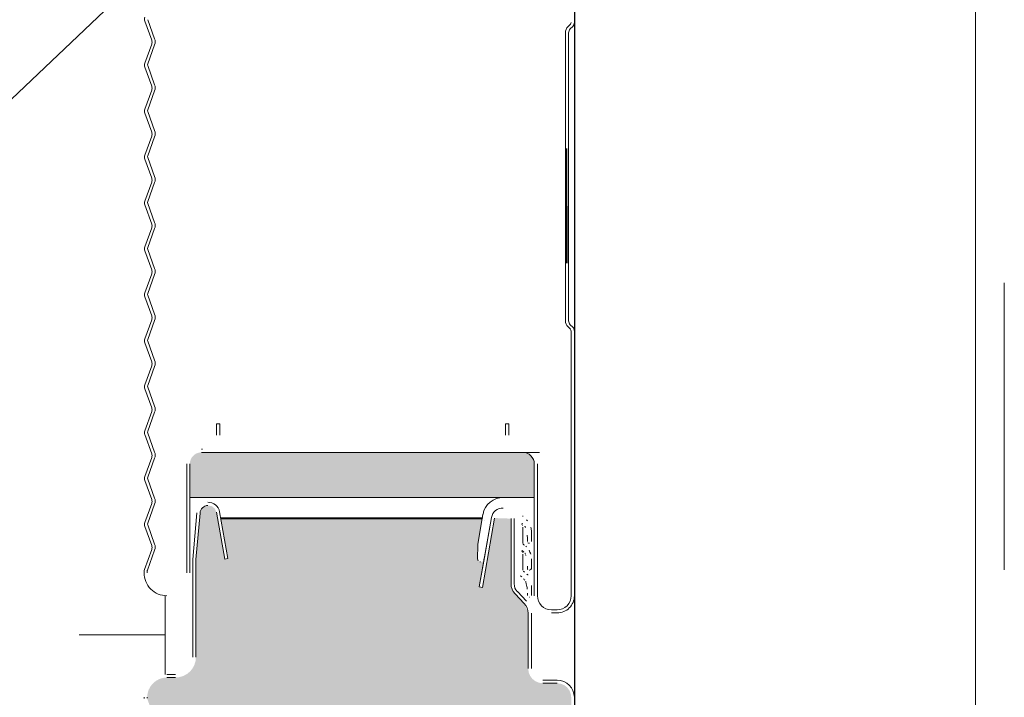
# Model space of a CAD drawing. Header units: metres. Extents: x 1316.5 to 1415.3, y -94.1 to -52.
# Tile 7 of 256: x 1317.998 to 1318.342, y -55.947 to -55.711. Entities that reach past the tile are written whole.
import ezdxf

# ---------------------------------------------------------------- set-up
doc = ezdxf.new("R2010")
doc.units = ezdxf.units.M
doc.header["$PDMODE"] = 65
doc.linetypes.add('AUSGEZOGEN', pattern=[0])
doc.linetypes.add('VERDECKT2_S2', pattern=[0.03, 0.02, -0.01])
for name, color, linetype, lineweight in [('XR$7$Dach', 3, 'AUSGEZOGEN', 18), ('XR$7$Dichtband', 251, 'AUSGEZOGEN', 13), ('XR$7$FischerTHERM', 61, 'AUSGEZOGEN', 13), ('XR$7$L025', 4, 'AUSGEZOGEN', 13), ('XR$7$L035', 4, 'AUSGEZOGEN', 13), ('XR$7$Maßlinie 1_50', 7, 'AUSGEZOGEN', 25), ('XR$7$Möblierung', 4, 'AUSGEZOGEN', 13), ('XR$7$Wand', 1, 'AUSGEZOGEN', 50)]:
    doc.layers.add(name, color=color, linetype=linetype, lineweight=lineweight)
doc.styles.add('ARIAL', font='arial.ttf')
doc.dimstyles.new('DIMSTYLE_27', dxfattribs={"dimtxt": 0.04, "dimasz": 0.03, "dimexe": 0, "dimexo": 1e-06, "dimgap": 0.02, "dimtad": 2, "dimrnd": 0.005, "dimzin": 4, "dimdsep": 46, "dimtxsty": 'ARIAL', "dimblk1": 'ALL_ML_KREIS', "dimblk2": 'ALL_ML_KREIS', "dimsah": 1, "dimcen": 0, "dimse1": 1, "dimse2": 1, "dimclrd": 7, "dimclre": 7, "dimclrt": 7, "dimadec": 0, "dimazin": 0, "dimtfac": 1, "dimtdec": 0, "dimtix": 1, "dimtmove": 2, "dimatfit": 3, "dimfxl": 0, "dimtzin": 0, "dimlwd": 0, "dimlwe": 25, "dimarcsym": 0})

# ---------------------------------------------------------------- blocks, each defined once
blk = doc.blocks.new('ALL_ML_KREIS')
at = {"color": 0, "linetype": 'ByBlock', "lineweight": -2}
for p, q in [((0, -0.5), (0, 0.5)), ((-1, 0), (0.5, 0))]:
    blk.add_line(p, q, dxfattribs=at)
blk.add_circle((0, 0), 0.15, dxfattribs=at)
blk = doc.blocks.new('*D583')
at = {"layer": 'DEFPOINTS', "color": 7, "linetype": 'AUSGEZOGEN', "lineweight": 25, "transparency": 33554687}
for p in [(1318.3417, -55.49231), (1317.36981, -56.70231), (1318.3417, -56.70231)]:
    blk.add_point(p, dxfattribs=at)
at = {"layer": 'XR$7$Maßlinie 1_50', "color": 7, "linetype": 'AUSGEZOGEN', "lineweight": -2, "transparency": 33554687}
blk.add_line((1317.36981, -56.70231), (1317.36981, -55.49231), dxfattribs=at)
at = {"layer": 'XR$7$Maßlinie 1_50', "color": 7, "linetype": 'AUSGEZOGEN', "lineweight": 25, "transparency": 33554687, "xscale": 0.03, "yscale": 0.03, "zscale": 0.03}
for p, rotation in [((1317.36981, -55.49231), 90), ((1317.36981, -56.70231), 270)]:
    blk.add_blockref('ALL_ML_KREIS', p, dxfattribs=dict(at, rotation=rotation))
at = {"layer": 'XR$7$Maßlinie 1_50', "color": 7, "linetype": 'AUSGEZOGEN', "lineweight": 25, "transparency": 33554687, "insert": (1317.33981, -56.09056), "char_height": 0.04, "width": 0.16, "attachment_point": 5, "rotation": 90, "style": 'ARIAL'}
blk.add_mtext('\\A1;{\\A1;{1.21\\H0.026400;\\S^ ;}}', dxfattribs=at)
blk = doc.blocks.new('COMPLEXOBJECT_106')
at = {"layer": 'XR$7$Möblierung', "linetype": 'AUSGEZOGEN', "lineweight": 25, "true_color": 0xf0e39c, "transparency": 33554687}
blk.add_hatch(color=41, dxfattribs=at).paths.add_polyline_path([(1318.04527, -56.62927), (1318.04408, -56.63255), (1318.04408, -56.63989), (1318.04527, -56.64317), (1318.04536, -56.64348), (1318.04541, -56.64374), (1318.04544, -56.64437), (1318.04535, -56.64502), (1318.04527, -56.64529), (1318.04408, -56.64857), (1318.04408, -56.65591), (1318.04527, -56.65919), (1318.04537, -56.65953), (1318.04542, -56.65977), (1318.04544, -56.65996), (1318.04545, -56.66019), (1318.04543, -56.66063), (1318.04536, -56.66101), (1318.04538, -56.66101), (1318.04286, -56.66795), (1318.04286, -56.66856), (1318.04527, -56.67521), (1318.04527, -56.67732), (1318.04286, -56.68397), (1318.04286, -56.68458), (1318.04527, -56.69122), (1318.04527, -56.69334), (1318.04286, -56.69998), (1318.04286, -56.7006), (1318.04527, -56.70724), (1318.04527, -56.70936), (1318.04286, -56.716), (1318.04286, -56.71662), (1318.04527, -56.72326), (1318.04527, -56.72538), (1318.04286, -56.73202), (1318.04286, -56.73263), (1318.04527, -56.73927), (1318.04527, -56.74139), (1318.04286, -56.74804), (1318.04286, -56.74865), (1318.04527, -56.75529), (1318.04527, -56.75741), (1318.04286, -56.76405), (1318.04286, -56.76467), (1318.04527, -56.77131), (1318.04527, -56.77343), (1318.04286, -56.78007), (1318.04286, -56.78069), (1318.04527, -56.78733), (1318.04527, -56.78944), (1318.04286, -56.79609), (1318.04286, -56.7967), (1318.04527, -56.80334), (1318.04527, -56.80546), (1318.04286, -56.8121), (1318.04286, -56.81272), (1318.04527, -56.81936), (1318.04527, -56.82148), (1318.04286, -56.82812), (1318.04286, -56.82874), (1318.04527, -56.83538), (1318.04527, -56.8375), (1318.04286, -56.84414), (1318.04286, -56.84475), (1318.04527, -56.8514), (1318.04527, -56.85351), (1318.04286, -56.86016), (1318.04286, -56.86077), (1318.04527, -56.86741), (1318.04527, -56.86953), (1318.04286, -56.87617), (1318.04286, -56.87679), (1318.04527, -56.88343), (1318.04527, -56.88555), (1318.04349, -56.89045), (1318.1886, -56.89045), (1318.1886, -56.88252), (1318.18951, -56.88033), (1318.19034, -56.8795), (1318.1906, -56.87886), (1318.1906, -56.77852), (1318.19034, -56.77788), (1318.18951, -56.77705), (1318.1886, -56.77486), (1318.1886, -56.67452), (1318.18951, -56.67233), (1318.19034, -56.6715), (1318.1906, -56.67086), (1318.1906, -56.66101), (1318.1906, -56.57052), (1318.19034, -56.56988), (1318.18951, -56.56905), (1318.1886, -56.56686), (1318.1886, -56.46652), (1318.18951, -56.46433), (1318.19034, -56.4635), (1318.1906, -56.46286), (1318.1906, -56.36252), (1318.19034, -56.36188), (1318.18951, -56.36105), (1318.1886, -56.35886), (1318.1886, -56.25852), (1318.18951, -56.25633), (1318.19034, -56.2555), (1318.1906, -56.25486), (1318.1906, -56.15452), (1318.19034, -56.15388), (1318.18951, -56.15305), (1318.1886, -56.15086), (1318.1886, -56.05052), (1318.18951, -56.04833), (1318.19034, -56.0475), (1318.1906, -56.04686), (1318.1906, -55.94682), (1318.19055, -55.94608), (1318.19034, -55.94532), (1318.18997, -55.94441), (1318.18966, -55.944), (1318.18917, -55.94335), (1318.18815, -55.94257), (1318.18697, -55.94208), (1318.1857, -55.94192), (1318.1807, -55.94192), (1318.17938, -55.94174), (1318.17815, -55.94123), (1318.1771, -55.94042), (1318.17629, -55.93937), (1318.17578, -55.93814), (1318.1756, -55.93682), (1318.1756, -55.91749), (1318.17424, -55.9141), (1318.17102, -55.91074), (1318.17007, -55.90973), (1318.17078, -55.91049), (1318.17048, -55.91007), (1318.17021, -55.90967), (1318.17001, -55.90921), (1318.16976, -55.90847), (1318.16962, -55.9076), (1318.16961, -55.90721), (1318.16961, -55.88451), (1318.16387, -55.88431), (1318.1596, -55.90847), (1318.15852, -55.90828), (1318.16001, -55.89983), (1318.16032, -55.89807), (1318.16009, -55.89879), (1318.16008, -55.89882), (1318.15999, -55.89912), (1318.15968, -55.89945), (1318.15953, -55.89953), (1318.15938, -55.89958), (1318.15921, -55.89961), (1318.15896, -55.89961), (1318.15893, -55.8996), (1318.1586, -55.89953), (1318.15836, -55.8994), (1318.15826, -55.89932), (1318.15814, -55.89918), (1318.15807, -55.89907), (1318.15801, -55.89894), (1318.15797, -55.89881), (1318.15795, -55.89863), (1318.15797, -55.89352), (1318.15955, -55.88458), (1318.06836, -55.88458), (1318.0708, -55.8984), (1318.06972, -55.89859), (1318.06685, -55.88231), (1318.06629, -55.88104), (1318.06522, -55.88018), (1318.06404, -55.87995), (1318.06399, -55.87991), (1318.06397, -55.87993), (1318.06386, -55.87991), (1318.06254, -55.8803), (1318.06154, -55.88125), (1318.0611, -55.88256), (1318.05968, -55.89882), (1318.05968, -55.93282), (1318.05954, -55.9342), (1318.05914, -55.93553), (1318.05848, -55.93676), (1318.0576, -55.93784), (1318.05652, -55.93872), (1318.05529, -55.93937), (1318.05396, -55.93978), (1318.05257, -55.93991), (1318.04957, -55.93991), (1318.04823, -55.94005), (1318.04693, -55.94044), (1318.04574, -55.94108), (1318.0447, -55.94194), (1318.04384, -55.94298), (1318.0432, -55.94417), (1318.04281, -55.94547), (1318.04267, -55.94682), (1318.04267, -55.94713), (1318.04273, -55.94743), (1318.04417, -55.9514), (1318.04527, -55.95443), (1318.04527, -55.95655), (1318.04286, -55.96319), (1318.04286, -55.9638), (1318.04527, -55.97044), (1318.04527, -55.97256), (1318.04286, -55.9792), (1318.04286, -55.97982), (1318.04527, -55.98646), (1318.04527, -55.98858), (1318.04286, -55.99522), (1318.04286, -55.99584), (1318.04527, -56.00248), (1318.04527, -56.0046), (1318.04286, -56.01124), (1318.04286, -56.01185), (1318.04527, -56.0185), (1318.04527, -56.02061), (1318.04286, -56.02726), (1318.04286, -56.02787), (1318.04527, -56.03451), (1318.04527, -56.03663), (1318.04286, -56.04327), (1318.04286, -56.04389), (1318.04527, -56.05053), (1318.04527, -56.05265), (1318.04286, -56.05929), (1318.04286, -56.05991), (1318.04527, -56.06655), (1318.04527, -56.06867), (1318.04286, -56.07531), (1318.04286, -56.07592), (1318.04527, -56.08257), (1318.04527, -56.08468), (1318.04286, -56.09133), (1318.04286, -56.09194), (1318.04527, -56.09858), (1318.04527, -56.1007), (1318.04286, -56.10734), (1318.04286, -56.10796), (1318.04527, -56.1146), (1318.04527, -56.11672), (1318.04286, -56.12336), (1318.04286, -56.12398), (1318.04527, -56.13062), (1318.04527, -56.13274), (1318.04286, -56.13938), (1318.04286, -56.13999), (1318.04527, -56.14663), (1318.04527, -56.14875), (1318.04286, -56.1554), (1318.04286, -56.15601), (1318.04527, -56.16265), (1318.04527, -56.16477), (1318.04286, -56.17141), (1318.04286, -56.17203), (1318.04527, -56.17867), (1318.04527, -56.18079), (1318.04286, -56.18743), (1318.04286, -56.18804), (1318.04527, -56.19469), (1318.04527, -56.1968), (1318.04286, -56.20345), (1318.04286, -56.20406), (1318.04527, -56.2107), (1318.04527, -56.21282), (1318.04286, -56.21946), (1318.04286, -56.22008), (1318.04527, -56.22672), (1318.04527, -56.22884), (1318.04286, -56.23548), (1318.04286, -56.2361), (1318.04527, -56.24274), (1318.04527, -56.24486), (1318.04286, -56.2515), (1318.04286, -56.25211), (1318.04527, -56.25876), (1318.04527, -56.26087), (1318.04286, -56.26752), (1318.04286, -56.26813), (1318.04527, -56.27477), (1318.04527, -56.27689), (1318.04286, -56.28353), (1318.04286, -56.28415), (1318.04527, -56.29079), (1318.04527, -56.29291), (1318.04286, -56.29955), (1318.04286, -56.30017), (1318.04527, -56.30681), (1318.04527, -56.30893), (1318.04286, -56.31557), (1318.04286, -56.31618), (1318.04527, -56.32282), (1318.04527, -56.32494), (1318.04286, -56.33159), (1318.04286, -56.3322), (1318.04527, -56.33884), (1318.04527, -56.34096), (1318.04286, -56.3476), (1318.04286, -56.34822), (1318.04527, -56.35486), (1318.04527, -56.35698), (1318.04286, -56.36362), (1318.04286, -56.36424), (1318.04527, -56.37088), (1318.04527, -56.373), (1318.04286, -56.37964), (1318.04286, -56.38025), (1318.04527, -56.38689), (1318.04527, -56.38901), (1318.04286, -56.39565), (1318.04286, -56.39627), (1318.04527, -56.40291), (1318.04527, -56.40503), (1318.04286, -56.41167), (1318.04286, -56.41229), (1318.04527, -56.41893), (1318.04527, -56.42105), (1318.04286, -56.42769), (1318.04286, -56.4283), (1318.04527, -56.43495), (1318.04527, -56.43706), (1318.04286, -56.44371), (1318.04286, -56.44432), (1318.04527, -56.45096), (1318.04527, -56.45308), (1318.04286, -56.45972), (1318.04286, -56.46034), (1318.04527, -56.46698), (1318.04527, -56.4691), (1318.04286, -56.47574), (1318.04286, -56.47636), (1318.04527, -56.483), (1318.04527, -56.48512), (1318.04286, -56.49176), (1318.04286, -56.49237), (1318.04527, -56.49902), (1318.04527, -56.50113), (1318.04286, -56.50778), (1318.04286, -56.50839), (1318.04527, -56.51503), (1318.04527, -56.51715), (1318.04286, -56.52379), (1318.04286, -56.52441), (1318.04527, -56.53105), (1318.04527, -56.53317), (1318.04286, -56.53981), (1318.04286, -56.54043), (1318.04527, -56.54707), (1318.04527, -56.54919), (1318.04286, -56.55583), (1318.04286, -56.55644), (1318.04527, -56.56308), (1318.04527, -56.5652), (1318.04286, -56.57185), (1318.04286, -56.57246), (1318.04527, -56.5791), (1318.04527, -56.58122), (1318.04286, -56.58786), (1318.04286, -56.58848), (1318.04527, -56.59512), (1318.04527, -56.59724), (1318.04286, -56.60388), (1318.04286, -56.60449), (1318.04527, -56.61114), (1318.04527, -56.61271), (1318.04527, -56.61325), (1318.04408, -56.61653), (1318.04286, -56.6199), (1318.04286, -56.62051), (1318.04527, -56.62715), (1318.04535, -56.6274), (1318.04544, -56.62792), (1318.04545, -56.6281), (1318.04546, -56.62833), (1318.0453, -56.62918)])
at = {"layer": 'XR$7$Dichtband', "transparency": 33554687}
for p, q in [((1318.16961, -55.88451), (1318.16961, -55.90721)), ((1318.15878, -55.89958), (1318.15893, -55.8996)), ((1318.17102, -55.91074), (1318.17424, -55.9141)), ((1318.04957, -55.93991), (1318.05257, -55.93991)), ((1318.1807, -55.94192), (1318.1857, -55.94192)), ((1318.04267, -55.94713), (1318.04267, -55.94682))]:
    blk.add_line(p, q, dxfattribs=at)
for points in [[(1318.05968, -55.93282), (1318.05968, -55.89882), (1318.0611, -55.88256)], [(1318.16009, -55.89879), (1318.16032, -55.89807), (1318.15942, -55.90318), (1318.15852, -55.90828), (1318.1596, -55.90847), (1318.16387, -55.88431)], [(1318.1756, -55.91749), (1318.1756, -55.93182), (1318.1756, -55.93682)]]:
    blk.add_lwpolyline(points, dxfattribs=at)
for centre, radius, start, end in [((1318.06399, -55.88281), 0.0029, 92.5043, 174.9661), ((1318.15895, -55.89859), 0.000999, 179.8614, 219.9835), ((1318.1747, -55.90722), 0.0051, 179.9775, 223.7585), ((1318.1707, -55.91749), 0.0049, 359.9833, 43.739)]:
    blk.add_arc(centre, radius, start, end, dxfattribs=at)
at = {"layer": 'XR$7$L025', "linetype": 'AUSGEZOGEN', "transparency": 33554687}
blk.add_line((1318.15893, -55.8996), (1318.15878, -55.89958), dxfattribs=at)
at = {"layer": 'XR$7$L025', "transparency": 33554687}
blk.add_lwpolyline([(1318.15955, -55.88458), (1318.06836, -55.88458), (1318.06829, -55.88418), (1318.15962, -55.88418), (1318.15955, -55.88458)], close=True, dxfattribs=at)
at = {"layer": 'XR$7$L025', "linetype": 'AUSGEZOGEN', "transparency": 33554687}
for points in [[(1318.15795, -55.89859), (1318.15797, -55.89352), (1318.15983, -55.88297)], [(1318.16279, -55.88412), (1318.16032, -55.89807), (1318.16009, -55.89879)], [(1318.17075, -55.90231), (1318.17071, -55.9015), (1318.17071, -55.90015), (1318.17071, -55.88446)]]:
    blk.add_lwpolyline(points, dxfattribs=at)
for centre, radius, start, end in [((1318.16673, -55.88419), 0.007, 87.4826, 170.0114), ((1318.16672, -55.88481), 0.004, 87.4967, 170.0334), ((1318.15895, -55.89859), 0.000999, 179.8614, 219.9835), ((1318.17092, -55.90771), 0.00377, 49.8952, 60.0647)]:
    blk.add_arc(centre, radius, start, end, dxfattribs=at)
at = {"layer": 'XR$7$L035', "transparency": 33554687}
for p, q in [((1318.16961, -55.88451), (1318.16961, -55.90721)), ((1318.17071, -55.90721), (1318.17071, -55.88446)), ((1318.17102, -55.91074), (1318.17424, -55.9141)), ((1318.17504, -55.91334), (1318.17182, -55.90998)), ((1318.05257, -55.93881), (1318.04957, -55.93881)), ((1318.04957, -55.93991), (1318.05257, -55.93991)), ((1318.1857, -55.94082), (1318.1807, -55.94082)), ((1318.1807, -55.94192), (1318.1857, -55.94192)), ((1318.04157, -55.94682), (1318.04157, -55.94729)), ((1318.04267, -55.94713), (1318.04267, -55.94682))]:
    blk.add_line(p, q, dxfattribs=at)
for points in [[(1318.06685, -55.88231), (1318.06972, -55.89859), (1318.0708, -55.8984), (1318.06793, -55.88212)], [(1318.06, -55.88246), (1318.05858, -55.89877), (1318.05858, -55.93282)], [(1318.05968, -55.93282), (1318.05968, -55.89882), (1318.0611, -55.88256)], [(1318.16279, -55.88412), (1318.15852, -55.90828), (1318.1596, -55.90847), (1318.16387, -55.88431)], [(1318.1756, -55.91749), (1318.1756, -55.93182), (1318.1756, -55.93682)], [(1318.1767, -55.93682), (1318.1767, -55.93182), (1318.1767, -55.91749)], [(1318.1917, -56.04686), (1318.1917, -55.95069), (1318.1917, -55.94682)]]:
    blk.add_lwpolyline(points, dxfattribs=at)
for centre, radius, start, end in [((1318.06399, -55.88281), 0.0029, 92.5043, 174.9661), ((1318.06399, -55.88281), 0.004, 9.9958, 92.5353), ((1318.1747, -55.90722), 0.0051, 179.9775, 223.7585), ((1318.1747, -55.90722), 0.004, 179.9759, 223.7555), ((1318.1707, -55.91749), 0.0049, 359.9833, 43.739), ((1318.1857, -55.94682), 0.006, 0, 89.9998)]:
    blk.add_arc(centre, radius, start, end, dxfattribs=at)
blk = doc.blocks.new('COMPLEXOBJECT_107')
at = {"layer": 'XR$7$Dichtband', "true_color": 0x737373, "transparency": 33554687}
blk.add_hatch(color=8, dxfattribs=at).paths.add_polyline_path([(1318.17771, -55.8772), (1318.17771, -55.86541), (1318.1777, -55.86521), (1318.17768, -55.86501), (1318.17766, -55.86481), (1318.17762, -55.86461), (1318.17758, -55.86441), (1318.17752, -55.86421), (1318.17746, -55.86402), (1318.17738, -55.86383), (1318.1773, -55.86365), (1318.1772, -55.86347), (1318.1771, -55.8633), (1318.17699, -55.86313), (1318.17687, -55.86296), (1318.17674, -55.86281), (1318.1766, -55.86266), (1318.17646, -55.86251), (1318.17631, -55.86238), (1318.17615, -55.86225), (1318.17599, -55.86213), (1318.17582, -55.86202), (1318.17565, -55.86191), (1318.17547, -55.86182), (1318.17528, -55.86174), (1318.17509, -55.86166), (1318.1749, -55.86159), (1318.17471, -55.86154), (1318.17451, -55.86149), (1318.17431, -55.86146), (1318.17411, -55.86143), (1318.17391, -55.86142), (1318.1737, -55.86141), (1318.16991, -55.86141), (1318.16612, -55.86141), (1318.16232, -55.86142), (1318.15853, -55.86142), (1318.15474, -55.86142), (1318.15094, -55.86142), (1318.14715, -55.86142), (1318.14335, -55.86142), (1318.13956, -55.86142), (1318.13577, -55.86142), (1318.13197, -55.86142), (1318.12818, -55.86142), (1318.12439, -55.86142), (1318.12059, -55.86142), (1318.1168, -55.86142), (1318.11301, -55.86142), (1318.10921, -55.86142), (1318.10542, -55.86142), (1318.10163, -55.86142), (1318.09783, -55.86142), (1318.09404, -55.86142), (1318.09025, -55.86142), (1318.09232, -55.86142), (1318.08853, -55.86142), (1318.08474, -55.86142), (1318.08094, -55.86142), (1318.07715, -55.86142), (1318.07336, -55.86142), (1318.06956, -55.86141), (1318.06577, -55.86141), (1318.06197, -55.86141), (1318.06158, -55.86141), (1318.06137, -55.86142), (1318.06117, -55.86143), (1318.06097, -55.86146), (1318.06077, -55.86149), (1318.06057, -55.86154), (1318.06038, -55.8616), (1318.06019, -55.86166), (1318.06, -55.86174), (1318.05981, -55.86182), (1318.05964, -55.86191), (1318.05946, -55.86202), (1318.05929, -55.86213), (1318.05913, -55.86225), (1318.05897, -55.86238), (1318.05882, -55.86251), (1318.05868, -55.86266), (1318.05854, -55.86281), (1318.05841, -55.86296), (1318.05829, -55.86313), (1318.05818, -55.8633), (1318.05808, -55.86347), (1318.05798, -55.86365), (1318.0579, -55.86383), (1318.05782, -55.86402), (1318.05776, -55.86421), (1318.0577, -55.86441), (1318.05766, -55.86461), (1318.05762, -55.86481), (1318.0576, -55.86501), (1318.05758, -55.86521), (1318.05757, -55.86541), (1318.05757, -55.8772)])
at = {"layer": 'XR$7$Dach', "color": 7, "linetype": 'AUSGEZOGEN', "lineweight": 25, "transparency": 33554687}
blk.add_line((1318.1917, -55.54506), (1318.1917, -56.89045), dxfattribs=at)
at = {"layer": 'XR$7$Dichtband', "transparency": 33554687}
for p, q in [((1318.04527, -55.71717), (1318.04286, -55.71053)), ((1318.19034, -55.71212), (1318.18951, -55.71294)), ((1318.1886, -55.71514), (1318.1886, -55.81548)), ((1318.04286, -55.72593), (1318.04527, -55.71929)), ((1318.04527, -55.73319), (1318.04286, -55.72655)), ((1318.04286, -55.74195), (1318.04527, -55.73531)), ((1318.04527, -55.74921), (1318.04286, -55.74256)), ((1318.04286, -55.75797), (1318.04527, -55.75132)), ((1318.04527, -55.76522), (1318.04286, -55.75858)), ((1318.04286, -55.77398), (1318.04527, -55.76734)), ((1318.04527, -55.78124), (1318.04286, -55.7746)), ((1318.04286, -55.79), (1318.04527, -55.78336)), ((1318.04527, -55.79726), (1318.04286, -55.79062)), ((1318.04286, -55.80602), (1318.04527, -55.79938)), ((1318.04527, -55.81327), (1318.04286, -55.80663)), ((1318.04286, -55.82204), (1318.04527, -55.81539)), ((1318.18951, -55.81767), (1318.19034, -55.8185)), ((1318.04527, -55.82929), (1318.04286, -55.82265)), ((1318.04286, -55.83805), (1318.04527, -55.83141)), ((1318.04527, -55.84531), (1318.04286, -55.83867)), ((1318.04286, -55.85407), (1318.04527, -55.84743)), ((1318.04527, -55.86133), (1318.04286, -55.85469)), ((1318.04286, -55.87009), (1318.04527, -55.86345)), ((1318.05647, -55.86541), (1318.05647, -55.90341)), ((1318.04527, -55.87734), (1318.04286, -55.8707)), ((1318.04286, -55.8861), (1318.04527, -55.87946)), ((1318.04527, -55.89336), (1318.04286, -55.88672)), ((1318.04273, -55.90247), (1318.04527, -55.89548)), ((1318.04267, -55.90341), (1318.04267, -55.90278)), ((1318.1857, -55.91631), (1318.1837, -55.91631))]:
    blk.add_line(p, q, dxfattribs=at)
for points in [[(1318.1906, -55.81914), (1318.1906, -55.8431), (1318.1906, -55.91141)], [(1318.06798, -55.85541), (1318.06798, -55.85141), (1318.06688, -55.85141), (1318.06688, -55.85541)], [(1318.1688, -55.85541), (1318.1688, -55.85141), (1318.1677, -55.85141), (1318.1677, -55.85541)], [(1318.17359, -55.86141), (1318.17359, -55.86141), (1318.06226, -55.86141), (1318.06226, -55.86141)]]:
    blk.add_lwpolyline(points, dxfattribs=at)
for centre, radius, start, end in [((1318.1917, -55.71514), 0.0031, 135, 180), ((1318.1897, -55.71148), 0.0009, 315, 0), ((1318.04236, -55.71823), 0.0031, 340.0209, 19.9811), ((1318.0437, -55.72624), 0.0009, 160.0209, 199.9811), ((1318.04236, -55.73425), 0.0031, 340.0209, 19.9811), ((1318.0437, -55.74226), 0.0009, 160.0209, 199.9811), ((1318.04236, -55.75027), 0.0031, 340.0209, 19.9811), ((1318.0437, -55.75827), 0.0009, 160.0209, 199.9811), ((1318.04236, -55.76628), 0.0031, 340.0209, 19.9811), ((1318.0437, -55.77429), 0.0009, 160.0209, 199.9811), ((1318.04236, -55.7823), 0.0031, 340.0209, 19.9811), ((1318.0437, -55.79031), 0.0009, 160.0209, 199.9811), ((1318.04236, -55.79832), 0.0031, 340.0209, 19.9811), ((1318.0437, -55.80633), 0.0009, 160.0209, 199.9811), ((1318.04236, -55.81433), 0.0031, 340.0209, 19.9811), ((1318.1917, -55.81548), 0.0031, 180, 225), ((1318.1897, -55.81914), 0.0009, 0, 45), ((1318.0437, -55.82234), 0.0009, 160.0209, 199.9811), ((1318.04236, -55.83035), 0.0031, 340.0209, 19.9811), ((1318.0437, -55.83836), 0.0009, 160.0209, 199.9811), ((1318.04236, -55.84637), 0.0031, 340.0209, 19.9811), ((1318.0437, -55.85438), 0.0009, 160.0209, 199.9811), ((1318.04236, -55.86239), 0.0031, 340.0209, 19.9811), ((1318.0437, -55.8704), 0.0009, 160.0209, 199.9811), ((1318.04236, -55.8784), 0.0031, 340.0209, 19.9811), ((1318.0437, -55.88641), 0.0009, 160.0209, 199.9811), ((1318.04236, -55.89442), 0.0031, 340.0209, 19.9811), ((1318.04357, -55.90278), 0.0009, 160.0209, 180), ((1318.18371, -55.91141), 0.0049, 179.9797, 269.9781), ((1318.1857, -55.91141), 0.0049, 270.0069, 0.0143)]:
    blk.add_arc(centre, radius, start, end, dxfattribs=at)
at = {"layer": 'XR$7$FischerTHERM', "transparency": 33554687}
blk.add_line((1318.1857, -55.91741), (1318.1837, -55.91741), dxfattribs=at)
at = {"layer": 'XR$7$L025', "transparency": 33554687}
blk.add_lwpolyline([(1318.05757, -55.86541), (1318.05757, -55.8772), (1318.17771, -55.8772)], dxfattribs=at)
for centre, radius, start, end in [((1318.12077, 112.11366), 167.97509, 269.9799435, 270.0200565), ((1318.17371, -55.86541), 0.004, 0, 90.0304)]:
    blk.add_arc(centre, radius, start, end, dxfattribs=at)
at = {"layer": 'XR$7$L035', "transparency": 33554687}
for p, q in [((1318.04182, -55.71107), (1318.04424, -55.71771)), ((1318.04527, -55.71717), (1318.04286, -55.71053)), ((1318.19034, -55.71212), (1318.18951, -55.71294)), ((1318.19029, -55.71372), (1318.19112, -55.71289)), ((1318.1886, -55.71514), (1318.1886, -55.81548)), ((1318.1897, -55.81548), (1318.1897, -55.71514)), ((1318.04424, -55.71907), (1318.04182, -55.72572)), ((1318.04286, -55.72593), (1318.04527, -55.71929)), ((1318.04182, -55.72708), (1318.04424, -55.73372)), ((1318.04527, -55.73319), (1318.04286, -55.72655)), ((1318.04424, -55.73509), (1318.04182, -55.74173)), ((1318.04286, -55.74195), (1318.04527, -55.73531)), ((1318.04182, -55.7431), (1318.04424, -55.74974)), ((1318.04527, -55.74921), (1318.04286, -55.74256)), ((1318.04424, -55.75111), (1318.04182, -55.75775)), ((1318.04286, -55.75797), (1318.04527, -55.75132)), ((1318.04182, -55.75912), (1318.04424, -55.76576)), ((1318.04527, -55.76522), (1318.04286, -55.75858)), ((1318.04424, -55.76713), (1318.04182, -55.77377)), ((1318.04286, -55.77398), (1318.04527, -55.76734)), ((1318.04182, -55.77513), (1318.04424, -55.78178)), ((1318.04527, -55.78124), (1318.04286, -55.7746)), ((1318.04424, -55.78314), (1318.04182, -55.78979)), ((1318.04286, -55.79), (1318.04527, -55.78336)), ((1318.04182, -55.79115), (1318.04424, -55.79779)), ((1318.04527, -55.79726), (1318.04286, -55.79062)), ((1318.04424, -55.79916), (1318.04182, -55.8058)), ((1318.04286, -55.80602), (1318.04527, -55.79938)), ((1318.04527, -55.81327), (1318.04286, -55.80663)), ((1318.04182, -55.80717), (1318.04424, -55.81381)), ((1318.04424, -55.81518), (1318.04182, -55.82182)), ((1318.04286, -55.82204), (1318.04527, -55.81539)), ((1318.19112, -55.81772), (1318.19029, -55.81689)), ((1318.18951, -55.81767), (1318.19034, -55.8185)), ((1318.04182, -55.82319), (1318.04424, -55.82983)), ((1318.04527, -55.82929), (1318.04286, -55.82265)), ((1318.04424, -55.83119), (1318.04182, -55.83784)), ((1318.04286, -55.83805), (1318.04527, -55.83141)), ((1318.04182, -55.8392), (1318.04424, -55.84585)), ((1318.04527, -55.84531), (1318.04286, -55.83867)), ((1318.04424, -55.84721), (1318.04182, -55.85385)), ((1318.04286, -55.85407), (1318.04527, -55.84743)), ((1318.04527, -55.86133), (1318.04286, -55.85469)), ((1318.04182, -55.85522), (1318.04424, -55.86186)), ((1318.04424, -55.86323), (1318.04182, -55.86987)), ((1318.04286, -55.87009), (1318.04527, -55.86345)), ((1318.05647, -55.86541), (1318.05647, -55.90341)), ((1318.05757, -55.90341), (1318.05757, -55.86541)), ((1318.17771, -55.86541), (1318.17771, -55.91141)), ((1318.04182, -55.87124), (1318.04424, -55.87788)), ((1318.04527, -55.87734), (1318.04286, -55.8707)), ((1318.04424, -55.87925), (1318.04182, -55.88589)), ((1318.04286, -55.8861), (1318.04527, -55.87946)), ((1318.04182, -55.88726), (1318.04424, -55.8939)), ((1318.04527, -55.89336), (1318.04286, -55.88672)), ((1318.04424, -55.89526), (1318.0417, -55.90226)), ((1318.04273, -55.90247), (1318.04527, -55.89548)), ((1318.04267, -55.90341), (1318.04267, -55.90278)), ((1318.04157, -55.90294), (1318.04157, -55.90341)), ((1318.1857, -55.91631), (1318.1837, -55.91631)), ((1318.1837, -55.91741), (1318.1857, -55.91741))]:
    blk.add_line(p, q, dxfattribs=at)
at = {"layer": 'XR$7$L035', "color": 30, "linetype": 'AUSGEZOGEN', "lineweight": 35, "transparency": 33554687}
blk.add_line((1318.18907, -55.79542), (1318.18897, -55.75542), dxfattribs=at)
at = {"layer": 'XR$7$L035', "transparency": 33554687}
for points in [[(1318.1906, -55.81914), (1318.1906, -55.8431), (1318.1906, -55.91141)], [(1318.1917, -55.91141), (1318.1917, -55.8431), (1318.1917, -55.81914)], [(1318.06798, -55.85541), (1318.06798, -55.85141), (1318.06688, -55.85141), (1318.06688, -55.85541)], [(1318.1688, -55.85541), (1318.1688, -55.85141), (1318.1677, -55.85141), (1318.1677, -55.85541)]]:
    blk.add_lwpolyline(points, dxfattribs=at)
for centre, radius, start, end in [((1318.0437, -55.71038), 0.002, 160.0209, 199.9811), ((1318.1917, -55.71514), 0.0031, 135, 180), ((1318.1917, -55.71514), 0.002, 135, 180), ((1318.1897, -55.71148), 0.0009, 315, 0), ((1318.1897, -55.71148), 0.002, 315, 0), ((1318.04236, -55.71823), 0.0031, 340.0209, 19.9811), ((1318.04236, -55.71839), 0.002, 340.0209, 19.9811), ((1318.0437, -55.7264), 0.002, 160.0209, 199.9811), ((1318.0437, -55.72624), 0.0009, 160.0209, 199.9811), ((1318.04236, -55.73441), 0.002, 340.0209, 19.9811), ((1318.04236, -55.73425), 0.0031, 340.0209, 19.9811), ((1318.0437, -55.74242), 0.002, 160.0209, 199.9811), ((1318.0437, -55.74226), 0.0009, 160.0209, 199.9811), ((1318.04236, -55.75042), 0.002, 340.0209, 19.9811), ((1318.04236, -55.75027), 0.0031, 340.0209, 19.9811), ((1318.0437, -55.75843), 0.002, 160.0209, 199.9811), ((1318.0437, -55.75827), 0.0009, 160.0209, 199.9811), ((1318.04236, -55.76628), 0.0031, 340.0209, 19.9811), ((1318.04236, -55.76644), 0.002, 340.0209, 19.9811), ((1318.0437, -55.77445), 0.002, 160.0209, 199.9811), ((1318.0437, -55.77429), 0.0009, 160.0209, 199.9811), ((1318.04236, -55.78246), 0.002, 340.0209, 19.9811), ((1318.04236, -55.7823), 0.0031, 340.0209, 19.9811), ((1318.0437, -55.79047), 0.002, 160.0209, 199.9811), ((1318.0437, -55.79031), 0.0009, 160.0209, 199.9811), ((1318.04236, -55.79848), 0.002, 340.0209, 19.9811), ((1318.04236, -55.79832), 0.0031, 340.0209, 19.9811), ((1318.0437, -55.80649), 0.002, 160.0209, 199.9811), ((1318.0437, -55.80633), 0.0009, 160.0209, 199.9811), ((1318.04236, -55.81433), 0.0031, 340.0209, 19.9811), ((1318.04236, -55.81449), 0.002, 340.0209, 19.9811), ((1318.1917, -55.81548), 0.0031, 180, 225), ((1318.1917, -55.81548), 0.002, 180, 225), ((1318.1897, -55.81914), 0.0009, 0, 45), ((1318.1897, -55.81914), 0.002, 0, 45), ((1318.0437, -55.8225), 0.002, 160.0209, 199.9811), ((1318.0437, -55.82234), 0.0009, 160.0209, 199.9811), ((1318.04236, -55.83051), 0.002, 340.0209, 19.9811), ((1318.04236, -55.83035), 0.0031, 340.0209, 19.9811), ((1318.0437, -55.83852), 0.002, 160.0209, 199.9811), ((1318.0437, -55.83836), 0.0009, 160.0209, 199.9811), ((1318.04236, -55.84653), 0.002, 340.0209, 19.9811), ((1318.04236, -55.84637), 0.0031, 340.0209, 19.9811), ((1318.0437, -55.85454), 0.002, 160.0209, 199.9811), ((1318.0437, -55.85438), 0.0009, 160.0209, 199.9811), ((1318.04236, -55.86239), 0.0031, 340.0209, 19.9811), ((1318.17371, -55.86541), 0.004, 0, 90.0304), ((1318.04236, -55.86255), 0.002, 340.0209, 19.9811), ((1318.0437, -55.87055), 0.002, 160.0209, 199.9811), ((1318.0437, -55.8704), 0.0009, 160.0209, 199.9811), ((1318.04236, -55.87856), 0.002, 340.0209, 19.9811), ((1318.04236, -55.8784), 0.0031, 340.0209, 19.9811), ((1318.0437, -55.88657), 0.002, 160.0209, 199.9811), ((1318.0437, -55.88641), 0.0009, 160.0209, 199.9811), ((1318.04236, -55.89458), 0.002, 340.0209, 19.9811), ((1318.04236, -55.89442), 0.0031, 340.0209, 19.9811), ((1318.04357, -55.90294), 0.002, 160.0209, 180), ((1318.04357, -55.90278), 0.0009, 160.0209, 180), ((1318.04957, -55.90341), 0.008, 179.9927, 270.0217), ((1318.18371, -55.91141), 0.0049, 179.9797, 269.9781), ((1318.1857, -55.91141), 0.0049, 270.0069, 0.0143), ((1318.1857, -55.91141), 0.006, 270.0062, 0.0129)]:
    blk.add_arc(centre, radius, start, end, dxfattribs=at)

msp = doc.modelspace()

# ---------------------------------------------------------------- linework, layer by layer
at = {"transparency": 33554687}
msp.add_lwpolyline([(1318.16032, -55.88532), (1318.16032, -55.88532)], close=True, dxfattribs=at)
at = {"layer": 'XR$7$Dach', "color": 7, "linetype": 'AUSGEZOGEN', "lineweight": 25, "transparency": 33554687}
msp.add_line((1318.1917, -55.53231), (1318.1917, -56.89045), dxfattribs=at)
at = {"layer": 'XR$7$Dach', "color": 4, "linetype": 'AUSGEZOGEN', "lineweight": 13, "transparency": 33554687}
msp.add_line((1318.3317, -55.53231), (1318.3317, -56.71231), dxfattribs=at)
at = {"layer": 'XR$7$Dach', "color": 4, "linetype": 'VERDECKT2_S2', "lineweight": 13, "transparency": 33554687}
msp.add_line((1318.3417, -56.70231), (1318.3417, -55.53231), dxfattribs=at)
at = {"layer": 'XR$7$Dach', "color": 35, "linetype": 'AUSGEZOGEN', "lineweight": 13, "transparency": 33554687}
for p, q in [((1318.04895, -55.93884), (1318.04895, -55.91129)), ((1318.04895, -55.92506), (1318.01895, -55.92506))]:
    msp.add_line(p, q, dxfattribs=at)
at = {"layer": 'XR$7$Dichtband', "transparency": 33554687}
for p, q in [((1318.06198, -55.86031), (1318.06158, -55.86031)), ((1318.17881, -55.91141), (1318.17881, -55.86541))]:
    msp.add_line(p, q, dxfattribs=at)
at = {"layer": 'XR$7$L025', "transparency": 33554687}
for p, q in [((1318.06197, -55.86141), (1318.06158, -55.86141)), ((1318.17771, -55.8772), (1318.17771, -55.86541))]:
    msp.add_line(p, q, dxfattribs=at)
at = {"layer": 'XR$7$L025', "linetype": 'AUSGEZOGEN', "transparency": 33554687}
for p, q in [((1318.1737, -55.88358), (1318.17372, -55.88372)), ((1318.17531, -55.89249), (1318.17531, -55.89174)), ((1318.17671, -55.88909), (1318.17671, -55.89249)), ((1318.17611, -55.89309), (1318.17591, -55.89309)), ((1318.17671, -55.89848), (1318.17671, -55.90188)), ((1318.17531, -55.90188), (1318.17531, -55.90113)), ((1318.17611, -55.90248), (1318.17591, -55.90248)), ((1318.17408, -55.90557), (1318.17399, -55.90549)), ((1318.17671, -55.90786), (1318.17671, -55.91126)), ((1318.17531, -55.91126), (1318.17531, -55.91051)), ((1318.17611, -55.91186), (1318.17591, -55.91186))]:
    msp.add_line(p, q, dxfattribs=at)
for points in [[(1318.17371, -55.8875), (1318.17371, -55.88754), (1318.17371, -55.89298), (1318.17372, -55.89311)], [(1318.17371, -55.89689), (1318.17371, -55.89692), (1318.17372, -55.90249)]]:
    msp.add_lwpolyline(points, dxfattribs=at)
for centre, radius, start, end in [((1318.17331, -55.8869), 0.00261, 44.3571, 49.3721), ((1318.17333, -55.88686), 0.00257, 38.6523, 44.2539), ((1318.17345, -55.88628), 0.0000815, 153.7574, 161.2273), ((1318.17344, -55.88628), 0.0000752, 112.2674, 130.4674), ((1318.17102, -55.88768), 0.0027, 15.4553, 27.6266), ((1318.17344, -55.88628), 0.0000781, 103.3188, 112.1944), ((1318.17345, -55.88629), 0.0000851, 94.9121, 103.2934), ((1318.17345, -55.88631), 0.000111, 80.1375, 87.1636), ((1318.17344, -55.88633), 0.00013, 73.8104, 80.1426), ((1318.17344, -55.88635), 0.000152, 68.1236, 73.8193), ((1318.17339, -55.88644), 0.000249, 50.0389, 58.238), ((1318.17336, -55.88648), 0.000307, 42.9608, 50.098), ((1318.17332, -55.88652), 0.000353, 36.5144, 43.0066), ((1318.17357, -55.88786), 0.00112, 32.9201, 38.8607), ((1318.17324, -55.88808), 0.00151, 28.0683, 32.9376), ((1318.17244, -55.88849), 0.00241, 20.6609, 27.8166), ((1318.17036, -55.88925), 0.00636, 1.3741, 15.7232), ((1318.16115, -55.89167), 0.01417, 359.71, 5.6233), ((1318.17344, -55.89567), 0.0000749, 111.6914, 129.8628), ((1318.171, -55.89708), 0.00271, 15.4924, 27.5896), ((1318.17345, -55.89568), 0.000086, 94.5245, 102.8094), ((1318.17332, -55.8959), 0.000352, 36.7872, 43.2596), ((1318.17597, -55.8939), 0.00297, 220.5186, 230.4284), ((1318.17494, -55.89265), 0.00131, 200.3311, 216.8898), ((1318.17499, -55.89262), 0.00136, 216.7779, 237.8033), ((1318.1724, -55.89734), 0.004, 49.3549, 53.1221), ((1318.17591, -55.89249), 0.0006, 225.012, 270.0124), ((1318.17013, -55.89872), 0.0066, 15.8797, 29.2221), ((1318.17356, -55.89726), 0.00114, 32.804, 38.6871), ((1318.17323, -55.89747), 0.00153, 27.9927, 32.8211), ((1318.17044, -55.89865), 0.00456, 16.0889, 20.7657), ((1318.17494, -55.90205), 0.0013, 216.2961, 238.2851), ((1318.17591, -55.90188), 0.000599, 179.9508, 225.0088), ((1318.17611, -55.90188), 0.0006, 270.0469, 359.9531), ((1318.1728, -55.90726), 0.00211, 39.2032, 45.8089), ((1318.17328, -55.90567), 0.00263, 38.4938, 43.9585), ((1318.17216, -55.90656), 0.00406, 34.4486, 38.5401), ((1318.17045, -55.90802), 0.00455, 16.0712, 20.7641), ((1318.16674, -55.9091), 0.00841, 13.0444, 16.1582), ((1318.16113, -55.91045), 0.01418, 5.6613, 13.2432)]:
    msp.add_arc(centre, radius, start, end, dxfattribs=at)
at = {"layer": 'XR$7$L035', "transparency": 33554687}
for p, q in [((1318.06198, -55.86031), (1318.06158, -55.86031)), ((1318.06158, -55.86141), (1318.06197, -55.86141)), ((1318.17881, -55.91141), (1318.17881, -55.86541))]:
    msp.add_line(p, q, dxfattribs=at)
at = {"layer": 'XR$7$Wand', "color": 3, "linetype": 'AUSGEZOGEN', "lineweight": 13, "transparency": 33554687}
msp.add_line((1317.95419, -55.77724), (1318.25695, -55.48978), dxfattribs=at)

# ---------------------------------------------------------------- block references
at = {"layer": 'XR$7$L035', "transparency": 33554687}
msp.add_blockref('COMPLEXOBJECT_107', (0, 0), dxfattribs=at)
at = {"layer": 'XR$7$L035', "color": 30, "linetype": 'AUSGEZOGEN', "lineweight": 35, "transparency": 33554687}
msp.add_blockref('COMPLEXOBJECT_106', (0, 0), dxfattribs=at)

# ---------------------------------------------------------------- dimensions: what is measured, and where the dimension line sits
at = {"layer": 'XR$7$Maßlinie 1_50', "color": 7, "linetype": 'AUSGEZOGEN', "lineweight": 25, "transparency": 33554687}
dim = msp.add_linear_dim(base=(1317.36981, -55.49231), p1=(1318.3417, -56.70231), p2=(1318.3417, -55.49231), angle=90, dimstyle='DIMSTYLE_27', override={"dimpost": '<>', "dimclrd": 7, "dimclre": 7, "dimclrt": 7, "dimlwd": 0, "dimlwe": 25}, dxfattribs=at)
dim.commit()
dim.dimension.update_dxf_attribs({"geometry": '*D583', "text_midpoint": (1317.33981, -56.09056), "dimtype": 160})

doc.saveas('drawing.dxf')
